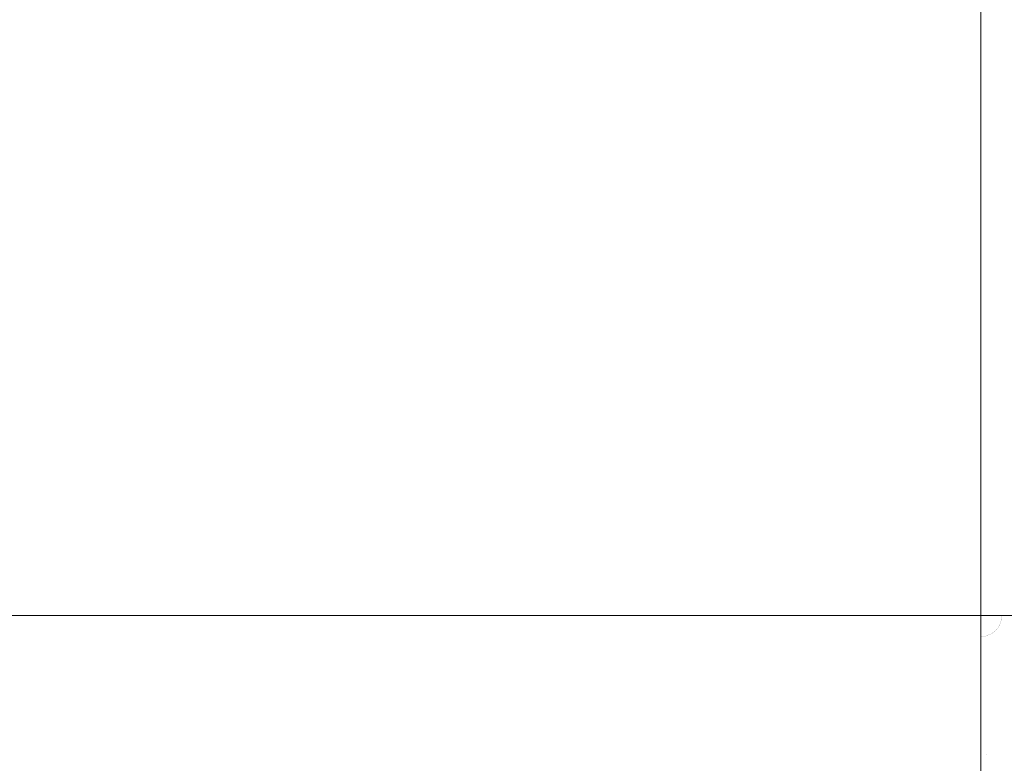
# Model space of a CAD drawing. Header units: centimetres. Extents: x -25.9 to 27.4, y -21.7 to -19.9.
# Tile 169 of 202: x 27.135 to 27.317, y -21.587 to -21.45. Entities that reach past the tile are written whole.
import ezdxf

# ---------------------------------------------------------------- set-up
doc = ezdxf.new("R2010")
doc.units = ezdxf.units.CM
doc.header["$LTSCALE"] = 2.54
doc.layers.add('Lucido design-1', color=7, linetype='Continuous')

# ---------------------------------------------------------------- blocks, each defined once
blk = doc.blocks.new('Gruppo-5-1')
at = {"color": 7, "linetype": 'Continuous', "lineweight": 9}
blk.add_3dface([(-25.78748, -19.96, 876.42138), (-25.78748, -21.56, 876.42138), (27.31252, -21.56, 876.42138), (27.31252, -19.96, 876.42138)], dxfattribs=at)
for points, invisible_edges in [([(27.31252, -19.96, 875.62138), (27.31252, -21.56, 875.62138), (9.61144, -21.18544, 875.62138), (9.61225, -21.17273, 875.62138)], 10), ([(27.31449, -21.56, 876.42134), (27.31449, -19.96, 876.42134), (27.31252, -19.96, 876.42138), (27.31252, -21.56, 876.42138)], 1), ([(27.31449, -19.96, 875.6214), (27.31449, -21.56, 875.6214), (27.31252, -21.56, 875.62138), (27.31252, -19.96, 875.62138)], 1), ([(27.31643, -19.96, 876.42131), (27.31449, -19.96, 876.42134), (27.31449, -21.56, 876.42134), (27.31643, -21.56, 876.42131)], 10), ([(27.31848, -19.96, 875.62156), (27.31848, -21.56, 875.62156), (27.31449, -21.56, 875.6214), (27.31449, -19.96, 875.6214)], 5), ([(27.31643, -21.56, 876.42131), (27.31848, -21.56, 876.42118), (27.31848, -19.96, 876.42118), (27.31643, -19.96, 876.42131)], 10), ([(9.61009, -21.19811, 875.62138), (9.61144, -21.18544, 875.62138), (27.31252, -21.56, 875.62138)], 10), ([(27.31252, -21.56, 875.62138), (9.6082, -21.2107, 875.62138), (9.61009, -21.19811, 875.62138)], 9), ([(27.31252, -21.56, 875.62138), (9.60579, -21.2232, 875.62138), (9.6082, -21.2107, 875.62138)], 9), ([(9.60284, -21.23559, 875.62138), (9.60579, -21.2232, 875.62138), (27.31252, -21.56, 875.62138)], 10), ([(27.31252, -21.56, 875.62138), (9.59937, -21.24785, 875.62138), (9.60284, -21.23559, 875.62138)], 9), ([(9.59538, -21.25994, 875.62138), (9.59937, -21.24785, 875.62138), (27.31252, -21.56, 875.62138)], 10), ([(9.59089, -21.27186, 875.62138), (9.59538, -21.25994, 875.62138), (27.31252, -21.56, 875.62138)], 10), ([(27.31252, -21.56, 875.62138), (9.58589, -21.28357, 875.62138), (9.59089, -21.27186, 875.62138)], 9), ([(9.5804, -21.29506, 875.62138), (9.58589, -21.28357, 875.62138), (27.31252, -21.56, 875.62138)], 10), ([(9.57442, -21.30631, 875.62138), (9.5804, -21.29506, 875.62138), (27.31252, -21.56, 875.62138)], 10), ([(27.31252, -21.56, 875.62138), (9.56798, -21.31729, 875.62138), (9.57442, -21.30631, 875.62138)], 9), ([(9.56107, -21.32799, 875.62138), (9.56798, -21.31729, 875.62138), (27.31252, -21.56, 875.62138)], 10), ([(27.31252, -21.56, 875.62138), (9.55372, -21.33839, 875.62138), (9.56107, -21.32799, 875.62138)], 9), ([(9.54593, -21.34847, 875.62138), (9.55372, -21.33839, 875.62138), (27.31252, -21.56, 875.62138)], 10), ([(9.53772, -21.3582, 875.62138), (9.54593, -21.34847, 875.62138), (27.31252, -21.56, 875.62138)], 10), ([(27.31252, -21.56, 875.62138), (9.52911, -21.36758, 875.62138), (9.53772, -21.3582, 875.62138)], 9), ([(9.5201, -21.37659, 875.62138), (9.52911, -21.36758, 875.62138), (27.31252, -21.56, 875.62138)], 10), ([(27.31252, -21.56, 875.62138), (9.51072, -21.3852, 875.62138), (9.5201, -21.37659, 875.62138)], 9), ([(9.50098, -21.39341, 875.62138), (9.51072, -21.3852, 875.62138), (27.31252, -21.56, 875.62138)], 10), ([(27.31252, -21.56, 875.62138), (9.49091, -21.4012, 875.62138), (9.50098, -21.39341, 875.62138)], 9), ([(9.48051, -21.40855, 875.62138), (9.49091, -21.4012, 875.62138), (27.31252, -21.56, 875.62138)], 10), ([(27.31252, -21.56, 875.62138), (9.46981, -21.41546, 875.62138), (9.48051, -21.40855, 875.62138)], 9), ([(9.45883, -21.4219, 875.62138), (9.46981, -21.41546, 875.62138), (27.31252, -21.56, 875.62138)], 10), ([(27.31252, -21.56, 875.62138), (9.44758, -21.42788, 875.62138), (9.45883, -21.4219, 875.62138)], 9), ([(9.43609, -21.43337, 875.62138), (9.44758, -21.42788, 875.62138), (27.31252, -21.56, 875.62138)], 10), ([(9.42438, -21.43837, 875.62138), (9.43609, -21.43337, 875.62138), (27.31252, -21.56, 875.62138)], 10), ([(27.31252, -21.56, 875.62138), (9.41246, -21.44286, 875.62138), (9.42438, -21.43837, 875.62138)], 9), ([(9.40037, -21.44685, 875.62138), (9.41246, -21.44286, 875.62138), (27.31252, -21.56, 875.62138)], 10), ([(27.31252, -21.56, 875.62138), (9.38811, -21.45032, 875.62138), (9.40037, -21.44685, 875.62138)], 9), ([(9.37572, -21.45327, 875.62138), (9.38811, -21.45032, 875.62138), (27.31252, -21.56, 875.62138)], 10), ([(9.36322, -21.45568, 875.62138), (9.37572, -21.45327, 875.62138), (27.31252, -21.56, 875.62138)], 10), ([(27.31252, -21.56, 875.62138), (9.35062, -21.45757, 875.62138), (9.36322, -21.45568, 875.62138)], 9), ([(9.33796, -21.45892, 875.62138), (9.35062, -21.45757, 875.62138), (27.31252, -21.56, 875.62138)], 10), ([(9.32525, -21.45973, 875.62138), (9.33796, -21.45892, 875.62138), (27.31252, -21.56, 875.62138)], 10), ([(-7.78748, -21.46, 875.62138), (9.31252, -21.46, 875.62138), (27.31252, -21.56, 875.62138), (-25.78748, -21.56, 875.62138)], 10), ([(9.31252, -21.46, 875.62138), (9.32525, -21.45973, 875.62138), (27.31252, -21.56, 875.62138)], 10), ([(27.31252, -21.56392, 876.42131), (27.31252, -21.56, 876.42138), (-25.78748, -21.56, 876.42138), (-25.78748, -21.56392, 876.42131)], 8), ([(-25.78748, -21.56197, 875.6214), (-25.78748, -21.56, 875.62138), (27.31252, -21.56, 875.62138), (27.31252, -21.56197, 875.6214)], 8), ([(27.31449, -21.56, 876.42134), (27.31252, -21.56, 876.42138), (27.31643, -21.56017, 876.42131)], 10), ([(27.31252, -21.56, 876.42138), (27.31642, -21.56034, 876.42131), (27.31643, -21.56017, 876.42131)], 11), ([(27.31252, -21.56, 876.42138), (27.3164, -21.56051, 876.42131), (27.31642, -21.56034, 876.42131)], 11), ([(27.31252, -21.56, 876.42138), (27.31638, -21.56068, 876.42131), (27.3164, -21.56051, 876.42131)], 11), ([(27.31252, -21.56, 876.42138), (27.31634, -21.56085, 876.42131), (27.31638, -21.56068, 876.42131)], 11), ([(27.31252, -21.56, 876.42138), (27.3163, -21.56101, 876.42131), (27.31634, -21.56085, 876.42131)], 11), ([(27.31252, -21.56, 876.42138), (27.31625, -21.56118, 876.42131), (27.3163, -21.56101, 876.42131)], 11), ([(27.31252, -21.56, 876.42138), (27.3162, -21.56134, 876.42131), (27.31625, -21.56118, 876.42131)], 11), ([(27.31252, -21.56, 876.42138), (27.31614, -21.5615, 876.42131), (27.3162, -21.56134, 876.42131)], 11), ([(27.31252, -21.56, 876.42138), (27.31607, -21.56165, 876.42131), (27.31614, -21.5615, 876.42131)], 11), ([(27.31252, -21.56, 876.42138), (27.31599, -21.56181, 876.42131), (27.31607, -21.56165, 876.42131)], 11), ([(27.31252, -21.56, 876.42138), (27.31591, -21.56196, 876.42131), (27.31599, -21.56181, 876.42131)], 11), ([(27.31252, -21.56, 876.42138), (27.31582, -21.5621, 876.42131), (27.31591, -21.56196, 876.42131)], 11), ([(27.31252, -21.56, 876.42138), (27.31573, -21.56225, 876.42131), (27.31582, -21.5621, 876.42131)], 11), ([(27.31252, -21.56, 876.42138), (27.31563, -21.56238, 876.42131), (27.31573, -21.56225, 876.42131)], 11), ([(27.31252, -21.56, 876.42138), (27.31552, -21.56252, 876.42131), (27.31563, -21.56238, 876.42131)], 11), ([(27.31252, -21.56, 876.42138), (27.31541, -21.56265, 876.42131), (27.31552, -21.56252, 876.42131)], 11), ([(27.31252, -21.56, 876.42138), (27.31529, -21.56277, 876.42131), (27.31541, -21.56265, 876.42131)], 11), ([(27.31252, -21.56, 876.42138), (27.31516, -21.56289, 876.42131), (27.31529, -21.56277, 876.42131)], 11), ([(27.31252, -21.56, 876.42138), (27.31504, -21.563, 876.42131), (27.31516, -21.56289, 876.42131)], 11), ([(27.31252, -21.56, 876.42138), (27.3149, -21.56311, 876.42131), (27.31504, -21.563, 876.42131)], 11), ([(27.31252, -21.56, 876.42138), (27.31476, -21.56321, 876.42131), (27.3149, -21.56311, 876.42131)], 11), ([(27.31252, -21.56, 876.42138), (27.31462, -21.5633, 876.42131), (27.31476, -21.56321, 876.42131)], 11), ([(27.31252, -21.56, 876.42138), (27.31448, -21.56339, 876.42131), (27.31462, -21.5633, 876.42131)], 11), ([(27.31252, -21.56, 876.42138), (27.31433, -21.56347, 876.42131), (27.31448, -21.56339, 876.42131)], 11), ([(27.31252, -21.56, 876.42138), (27.31417, -21.56355, 876.42131), (27.31433, -21.56347, 876.42131)], 11), ([(27.31252, -21.56, 876.42138), (27.31402, -21.56362, 876.42131), (27.31417, -21.56355, 876.42131)], 11), ([(27.31252, -21.56, 876.42138), (27.31386, -21.56368, 876.42131), (27.31402, -21.56362, 876.42131)], 11), ([(27.31252, -21.56, 876.42138), (27.3137, -21.56373, 876.42131), (27.31386, -21.56368, 876.42131)], 11), ([(27.31252, -21.56, 876.42138), (27.31353, -21.56378, 876.42131), (27.3137, -21.56373, 876.42131)], 11), ([(27.31252, -21.56, 876.42138), (27.31337, -21.56382, 876.42131), (27.31353, -21.56378, 876.42131)], 11), ([(27.31252, -21.56, 876.42138), (27.3132, -21.56386, 876.42131), (27.31337, -21.56382, 876.42131)], 11), ([(27.31252, -21.56, 876.42138), (27.31303, -21.56388, 876.42131), (27.3132, -21.56386, 876.42131)], 11), ([(27.31252, -21.56, 876.42138), (27.31286, -21.5639, 876.42131), (27.31303, -21.56388, 876.42131)], 11), ([(27.31252, -21.56, 876.42138), (27.31269, -21.56391, 876.42131), (27.31286, -21.5639, 876.42131)], 11), ([(27.31252, -21.56, 876.42138), (27.31252, -21.56392, 876.42131), (27.31269, -21.56391, 876.42131)], 10), ([(27.31449, -21.56, 875.6214), (27.31449, -21.56009, 875.6214), (27.31252, -21.56, 875.62138)], 3), ([(27.31449, -21.56009, 875.6214), (27.31448, -21.56017, 875.6214), (27.31252, -21.56, 875.62138)], 11), ([(27.31448, -21.56017, 875.6214), (27.31447, -21.56026, 875.6214), (27.31252, -21.56, 875.62138)], 11), ([(27.31447, -21.56026, 875.6214), (27.31446, -21.56034, 875.6214), (27.31252, -21.56, 875.62138)], 11), ([(27.31446, -21.56034, 875.6214), (27.31444, -21.56043, 875.6214), (27.31252, -21.56, 875.62138)], 11), ([(27.31444, -21.56043, 875.6214), (27.31442, -21.56051, 875.6214), (27.31252, -21.56, 875.62138)], 11), ([(27.31442, -21.56051, 875.6214), (27.3144, -21.56059, 875.6214), (27.31252, -21.56, 875.62138)], 11), ([(27.3144, -21.56059, 875.6214), (27.31437, -21.56067, 875.6214), (27.31252, -21.56, 875.62138)], 11), ([(27.31437, -21.56067, 875.6214), (27.31434, -21.56075, 875.6214), (27.31252, -21.56, 875.62138)], 11), ([(27.31434, -21.56075, 875.6214), (27.31431, -21.56083, 875.6214), (27.31252, -21.56, 875.62138)], 11), ([(27.31431, -21.56083, 875.6214), (27.31427, -21.56091, 875.6214), (27.31252, -21.56, 875.62138)], 11), ([(27.31427, -21.56091, 875.6214), (27.31423, -21.56099, 875.6214), (27.31252, -21.56, 875.62138)], 11), ([(27.31423, -21.56099, 875.6214), (27.31418, -21.56106, 875.6214), (27.31252, -21.56, 875.62138)], 11), ([(27.31418, -21.56106, 875.6214), (27.31413, -21.56113, 875.6214), (27.31252, -21.56, 875.62138)], 11), ([(27.31413, -21.56113, 875.6214), (27.31408, -21.5612, 875.6214), (27.31252, -21.56, 875.62138)], 11), ([(27.31408, -21.5612, 875.6214), (27.31403, -21.56127, 875.6214), (27.31252, -21.56, 875.62138)], 11), ([(27.31403, -21.56127, 875.6214), (27.31397, -21.56133, 875.6214), (27.31252, -21.56, 875.62138)], 11), ([(27.31397, -21.56133, 875.6214), (27.31391, -21.56139, 875.6214), (27.31252, -21.56, 875.62138)], 11), ([(27.31391, -21.56139, 875.6214), (27.31385, -21.56145, 875.6214), (27.31252, -21.56, 875.62138)], 11), ([(27.31385, -21.56145, 875.6214), (27.31379, -21.56151, 875.6214), (27.31252, -21.56, 875.62138)], 11), ([(27.31379, -21.56151, 875.6214), (27.31372, -21.56156, 875.6214), (27.31252, -21.56, 875.62138)], 11), ([(27.31372, -21.56156, 875.6214), (27.31365, -21.56162, 875.6214), (27.31252, -21.56, 875.62138)], 11), ([(27.31365, -21.56162, 875.6214), (27.31358, -21.56166, 875.6214), (27.31252, -21.56, 875.62138)], 11), ([(27.31358, -21.56166, 875.6214), (27.3135, -21.56171, 875.6214), (27.31252, -21.56, 875.62138)], 11), ([(27.3135, -21.56171, 875.6214), (27.31343, -21.56175, 875.6214), (27.31252, -21.56, 875.62138)], 11), ([(27.31343, -21.56175, 875.6214), (27.31335, -21.56179, 875.6214), (27.31252, -21.56, 875.62138)], 11), ([(27.31335, -21.56179, 875.6214), (27.31327, -21.56182, 875.6214), (27.31252, -21.56, 875.62138)], 11), ([(27.31327, -21.56182, 875.6214), (27.31319, -21.56185, 875.6214), (27.31252, -21.56, 875.62138)], 11), ([(27.31319, -21.56185, 875.6214), (27.31311, -21.56188, 875.6214), (27.31252, -21.56, 875.62138)], 11), ([(27.31311, -21.56188, 875.6214), (27.31303, -21.5619, 875.6214), (27.31252, -21.56, 875.62138)], 11), ([(27.31303, -21.5619, 875.6214), (27.31295, -21.56193, 875.6214), (27.31252, -21.56, 875.62138)], 11), ([(27.31295, -21.56193, 875.6214), (27.31286, -21.56194, 875.6214), (27.31252, -21.56, 875.62138)], 11), ([(27.31286, -21.56194, 875.6214), (27.31278, -21.56196, 875.6214), (27.31252, -21.56, 875.62138)], 11), ([(27.31278, -21.56196, 875.6214), (27.31269, -21.56196, 875.6214), (27.31252, -21.56, 875.62138)], 11), ([(27.31269, -21.56196, 875.6214), (27.3126, -21.56197, 875.6214), (27.31252, -21.56, 875.62138)], 11), ([(27.3126, -21.56197, 875.6214), (27.31252, -21.56197, 875.6214), (27.31252, -21.56, 875.62138)], 9), ([(27.31655, -21.56439, 875.62156), (27.31635, -21.56457, 875.62156), (27.31379, -21.56151, 875.6214), (27.31385, -21.56145, 875.6214)], 15), ([(27.31673, -21.56421, 875.62156), (27.31655, -21.56439, 875.62156), (27.31385, -21.56145, 875.6214), (27.31391, -21.56139, 875.6214)], 15), ([(27.31691, -21.56403, 875.62156), (27.31673, -21.56421, 875.62156), (27.31391, -21.56139, 875.6214), (27.31397, -21.56133, 875.6214)], 15), ([(27.31708, -21.56383, 875.62156), (27.31691, -21.56403, 875.62156), (27.31397, -21.56133, 875.6214), (27.31403, -21.56127, 875.6214)], 15), ([(27.31725, -21.56363, 875.62156), (27.31708, -21.56383, 875.62156), (27.31403, -21.56127, 875.6214), (27.31408, -21.5612, 875.6214)], 15), ([(27.3174, -21.56342, 875.62156), (27.31725, -21.56363, 875.62156), (27.31408, -21.5612, 875.6214), (27.31413, -21.56113, 875.6214)], 15), ([(27.31755, -21.5632, 875.62156), (27.3174, -21.56342, 875.62156), (27.31413, -21.56113, 875.6214), (27.31418, -21.56106, 875.6214)], 15), ([(27.31768, -21.56298, 875.62156), (27.31755, -21.5632, 875.62156), (27.31418, -21.56106, 875.6214), (27.31423, -21.56099, 875.6214)], 15), ([(27.31781, -21.56275, 875.62156), (27.31768, -21.56298, 875.62156), (27.31423, -21.56099, 875.6214), (27.31427, -21.56091, 875.6214)], 15), ([(27.31792, -21.56252, 875.62156), (27.31781, -21.56275, 875.62156), (27.31427, -21.56091, 875.6214), (27.31431, -21.56083, 875.6214)], 15), ([(27.31803, -21.56228, 875.62156), (27.31792, -21.56252, 875.62156), (27.31431, -21.56083, 875.6214), (27.31434, -21.56075, 875.6214)], 15), ([(27.31812, -21.56204, 875.62156), (27.31803, -21.56228, 875.62156), (27.31434, -21.56075, 875.6214), (27.31437, -21.56067, 875.6214)], 15), ([(27.3182, -21.56179, 875.62156), (27.31812, -21.56204, 875.62156), (27.31437, -21.56067, 875.6214), (27.3144, -21.56059, 875.6214)], 15), ([(27.31828, -21.56154, 875.62156), (27.3182, -21.56179, 875.62156), (27.3144, -21.56059, 875.6214), (27.31442, -21.56051, 875.6214)], 15), ([(27.31834, -21.56129, 875.62156), (27.31828, -21.56154, 875.62156), (27.31442, -21.56051, 875.6214), (27.31444, -21.56043, 875.6214)], 15), ([(27.31839, -21.56104, 875.62156), (27.31834, -21.56129, 875.62156), (27.31444, -21.56043, 875.6214), (27.31446, -21.56034, 875.6214)], 15), ([(27.31843, -21.56078, 875.62156), (27.31839, -21.56104, 875.62156), (27.31446, -21.56034, 875.6214), (27.31447, -21.56026, 875.6214)], 15), ([(27.31846, -21.56052, 875.62156), (27.31843, -21.56078, 875.62156), (27.31447, -21.56026, 875.6214), (27.31448, -21.56017, 875.6214)], 15), ([(27.31847, -21.56026, 875.62156), (27.31846, -21.56052, 875.62156), (27.31448, -21.56017, 875.6214), (27.31449, -21.56009, 875.6214)], 15), ([(27.31643, -21.56017, 876.42131), (27.31643, -21.56, 876.42131), (27.31449, -21.56, 876.42134)], 9), ([(27.31848, -21.56, 875.62156), (27.31847, -21.56026, 875.62156), (27.31449, -21.56009, 875.6214), (27.31449, -21.56, 875.6214)], 7), ([(27.31614, -21.5615, 876.42131), (27.31607, -21.56165, 876.42131), (27.31997, -21.56347, 876.42105), (27.32011, -21.56315, 876.42105)], 15), ([(27.3162, -21.56134, 876.42131), (27.31614, -21.5615, 876.42131), (27.32011, -21.56315, 876.42105), (27.32024, -21.56281, 876.42105)], 15), ([(27.31625, -21.56118, 876.42131), (27.3162, -21.56134, 876.42131), (27.32024, -21.56281, 876.42105), (27.32036, -21.56247, 876.42105)], 15), ([(27.3163, -21.56101, 876.42131), (27.31625, -21.56118, 876.42131), (27.32036, -21.56247, 876.42105), (27.32046, -21.56213, 876.42105)], 15), ([(27.31634, -21.56085, 876.42131), (27.3163, -21.56101, 876.42131), (27.32046, -21.56213, 876.42105), (27.32054, -21.56178, 876.42105)], 15), ([(27.31638, -21.56068, 876.42131), (27.31634, -21.56085, 876.42131), (27.32054, -21.56178, 876.42105), (27.32061, -21.56143, 876.42105)], 15), ([(27.3164, -21.56051, 876.42131), (27.31638, -21.56068, 876.42131), (27.32061, -21.56143, 876.42105), (27.32067, -21.56107, 876.42105)], 15), ([(27.31642, -21.56034, 876.42131), (27.3164, -21.56051, 876.42131), (27.32067, -21.56107, 876.42105), (27.32071, -21.56072, 876.42105)], 15), ([(27.31643, -21.56017, 876.42131), (27.31642, -21.56034, 876.42131), (27.32071, -21.56072, 876.42105), (27.32073, -21.56036, 876.42105)], 15), ([(27.31848, -21.56, 876.42118), (27.31643, -21.56, 876.42131), (27.31643, -21.56017, 876.42131), (27.32073, -21.56036, 876.42105)], 14), ([(27.31252, -21.56197, 875.6214), (27.31252, -21.56436, 875.6215), (-25.78748, -21.56436, 875.6215), (-25.78748, -21.56197, 875.6214)], 10), ([(27.31252, -21.56436, 875.6215), (27.31252, -21.56197, 875.6214), (27.3126, -21.56197, 875.6214), (27.31278, -21.56595, 875.62156)], 14), ([(27.31304, -21.56594, 875.62156), (27.31278, -21.56595, 875.62156), (27.3126, -21.56197, 875.6214), (27.31269, -21.56196, 875.6214)], 15), ([(27.3133, -21.56591, 875.62156), (27.31304, -21.56594, 875.62156), (27.31269, -21.56196, 875.6214), (27.31278, -21.56196, 875.6214)], 15), ([(27.31355, -21.56587, 875.62156), (27.3133, -21.56591, 875.62156), (27.31278, -21.56196, 875.6214), (27.31286, -21.56194, 875.6214)], 15), ([(27.31381, -21.56582, 875.62156), (27.31355, -21.56587, 875.62156), (27.31286, -21.56194, 875.6214), (27.31295, -21.56193, 875.6214)], 15), ([(27.31406, -21.56576, 875.62156), (27.31381, -21.56582, 875.62156), (27.31295, -21.56193, 875.6214), (27.31303, -21.5619, 875.6214)], 15), ([(27.31431, -21.56568, 875.62156), (27.31406, -21.56576, 875.62156), (27.31303, -21.5619, 875.6214), (27.31311, -21.56188, 875.6214)], 15), ([(27.31456, -21.5656, 875.62156), (27.31431, -21.56568, 875.62156), (27.31311, -21.56188, 875.6214), (27.31319, -21.56185, 875.6214)], 15), ([(27.3148, -21.56551, 875.62156), (27.31456, -21.5656, 875.62156), (27.31319, -21.56185, 875.6214), (27.31327, -21.56182, 875.6214)], 15), ([(27.31504, -21.5654, 875.62156), (27.3148, -21.56551, 875.62156), (27.31327, -21.56182, 875.6214), (27.31335, -21.56179, 875.6214)], 15), ([(27.31527, -21.56529, 875.62156), (27.31504, -21.5654, 875.62156), (27.31335, -21.56179, 875.6214), (27.31343, -21.56175, 875.6214)], 15), ([(27.3155, -21.56516, 875.62156), (27.31527, -21.56529, 875.62156), (27.31343, -21.56175, 875.6214), (27.3135, -21.56171, 875.6214)], 15), ([(27.31572, -21.56503, 875.62156), (27.3155, -21.56516, 875.62156), (27.3135, -21.56171, 875.6214), (27.31358, -21.56166, 875.6214)], 15), ([(27.31594, -21.56488, 875.62156), (27.31572, -21.56503, 875.62156), (27.31358, -21.56166, 875.6214), (27.31365, -21.56162, 875.6214)], 15), ([(27.31615, -21.56473, 875.62156), (27.31594, -21.56488, 875.62156), (27.31365, -21.56162, 875.6214), (27.31372, -21.56156, 875.6214)], 15), ([(27.31635, -21.56457, 875.62156), (27.31615, -21.56473, 875.62156), (27.31372, -21.56156, 875.6214), (27.31379, -21.56151, 875.6214)], 15), ([(27.31462, -21.5633, 876.42131), (27.31448, -21.56339, 876.42131), (27.31663, -21.56712, 876.42105), (27.31694, -21.56693, 876.42105)], 15), ([(27.31476, -21.56321, 876.42131), (27.31462, -21.5633, 876.42131), (27.31694, -21.56693, 876.42105), (27.31723, -21.56673, 876.42105)], 15), ([(27.3149, -21.56311, 876.42131), (27.31476, -21.56321, 876.42131), (27.31723, -21.56673, 876.42105), (27.31752, -21.56652, 876.42105)], 15), ([(27.31504, -21.563, 876.42131), (27.3149, -21.56311, 876.42131), (27.31752, -21.56652, 876.42105), (27.3178, -21.5663, 876.42105)], 15), ([(27.31516, -21.56289, 876.42131), (27.31504, -21.563, 876.42131), (27.3178, -21.5663, 876.42105), (27.31807, -21.56606, 876.42105)], 15), ([(27.31529, -21.56277, 876.42131), (27.31516, -21.56289, 876.42131), (27.31807, -21.56606, 876.42105), (27.31833, -21.56581, 876.42105)], 15), ([(27.31541, -21.56265, 876.42131), (27.31529, -21.56277, 876.42131), (27.31833, -21.56581, 876.42105), (27.31858, -21.56555, 876.42105)], 15), ([(27.31552, -21.56252, 876.42131), (27.31541, -21.56265, 876.42131), (27.31858, -21.56555, 876.42105), (27.31882, -21.56528, 876.42105)], 15), ([(27.31563, -21.56238, 876.42131), (27.31552, -21.56252, 876.42131), (27.31882, -21.56528, 876.42105), (27.31904, -21.565, 876.42105)], 15), ([(27.31573, -21.56225, 876.42131), (27.31563, -21.56238, 876.42131), (27.31904, -21.565, 876.42105), (27.31925, -21.56471, 876.42105)], 15), ([(27.31582, -21.5621, 876.42131), (27.31573, -21.56225, 876.42131), (27.31925, -21.56471, 876.42105), (27.31945, -21.56442, 876.42105)], 15), ([(27.31591, -21.56196, 876.42131), (27.31582, -21.5621, 876.42131), (27.31945, -21.56442, 876.42105), (27.31964, -21.56411, 876.42105)], 15), ([(27.31599, -21.56181, 876.42131), (27.31591, -21.56196, 876.42131), (27.31964, -21.56411, 876.42105), (27.31981, -21.5638, 876.42105)], 15), ([(27.31607, -21.56165, 876.42131), (27.31599, -21.56181, 876.42131), (27.31981, -21.5638, 876.42105), (27.31997, -21.56347, 876.42105)], 15), ([(-25.78748, -21.56392, 876.42131), (-25.78748, -21.56424, 876.42129), (27.31252, -21.56424, 876.42129), (27.31252, -21.56392, 876.42131)], 10), ([(27.31252, -21.56822, 876.42105), (27.31252, -21.56424, 876.42129), (-25.78748, -21.56424, 876.42129), (-25.78748, -21.56822, 876.42105)], 10), ([(-25.78748, -21.56596, 875.62156), (-25.78748, -21.56436, 875.6215), (27.31252, -21.56436, 875.6215), (27.31252, -21.56596, 875.62156)], 10), ([(27.31269, -21.56391, 876.42131), (27.31252, -21.56392, 876.42131), (27.31252, -21.56424, 876.42129)], 9), ([(27.31252, -21.56424, 876.42129), (27.31252, -21.56822, 876.42105), (27.31288, -21.56821, 876.42105), (27.31269, -21.56391, 876.42131)], 14), ([(27.31278, -21.56595, 875.62156), (27.31252, -21.56596, 875.62156), (27.31252, -21.56436, 875.6215)], 9), ([(27.31286, -21.5639, 876.42131), (27.31269, -21.56391, 876.42131), (27.31288, -21.56821, 876.42105), (27.31324, -21.56819, 876.42105)], 15), ([(27.31303, -21.56388, 876.42131), (27.31286, -21.5639, 876.42131), (27.31324, -21.56819, 876.42105), (27.31359, -21.56815, 876.42105)], 15), ([(27.3132, -21.56386, 876.42131), (27.31303, -21.56388, 876.42131), (27.31359, -21.56815, 876.42105), (27.31395, -21.56809, 876.42105)], 15), ([(27.31337, -21.56382, 876.42131), (27.3132, -21.56386, 876.42131), (27.31395, -21.56809, 876.42105), (27.3143, -21.56802, 876.42105)], 15), ([(27.31353, -21.56378, 876.42131), (27.31337, -21.56382, 876.42131), (27.3143, -21.56802, 876.42105), (27.31465, -21.56794, 876.42105)], 15), ([(27.3137, -21.56373, 876.42131), (27.31353, -21.56378, 876.42131), (27.31465, -21.56794, 876.42105), (27.31499, -21.56784, 876.42105)], 15), ([(27.31386, -21.56368, 876.42131), (27.3137, -21.56373, 876.42131), (27.31499, -21.56784, 876.42105), (27.31533, -21.56772, 876.42105)], 15), ([(27.31402, -21.56362, 876.42131), (27.31386, -21.56368, 876.42131), (27.31533, -21.56772, 876.42105), (27.31566, -21.56759, 876.42105)], 15), ([(27.31417, -21.56355, 876.42131), (27.31402, -21.56362, 876.42131), (27.31566, -21.56759, 876.42105), (27.31599, -21.56745, 876.42105)], 15), ([(27.31433, -21.56347, 876.42131), (27.31417, -21.56355, 876.42131), (27.31599, -21.56745, 876.42105), (27.31631, -21.56729, 876.42105)], 15), ([(27.31448, -21.56339, 876.42131), (27.31433, -21.56347, 876.42131), (27.31631, -21.56729, 876.42105), (27.31663, -21.56712, 876.42105)], 15), ([(27.31786, -21.56839, 875.62188), (27.31749, -21.56861, 875.62188), (27.3155, -21.56516, 875.62156), (27.31572, -21.56503, 875.62156)], 15), ([(27.31822, -21.56815, 875.62188), (27.31786, -21.56839, 875.62188), (27.31572, -21.56503, 875.62156), (27.31594, -21.56488, 875.62156)], 15), ([(27.31857, -21.56789, 875.62188), (27.31822, -21.56815, 875.62188), (27.31594, -21.56488, 875.62156), (27.31615, -21.56473, 875.62156)], 15), ([(27.31891, -21.56762, 875.62188), (27.31857, -21.56789, 875.62188), (27.31615, -21.56473, 875.62156), (27.31635, -21.56457, 875.62156)], 15), ([(27.31924, -21.56733, 875.62188), (27.31891, -21.56762, 875.62188), (27.31635, -21.56457, 875.62156), (27.31655, -21.56439, 875.62156)], 15), ([(27.31955, -21.56703, 875.62188), (27.31924, -21.56733, 875.62188), (27.31655, -21.56439, 875.62156), (27.31673, -21.56421, 875.62156)], 15), ([(27.31985, -21.56672, 875.62188), (27.31955, -21.56703, 875.62188), (27.31673, -21.56421, 875.62156), (27.31691, -21.56403, 875.62156)], 15), ([(27.31252, -21.56596, 875.62156), (27.31252, -21.56871, 875.62178), (-25.78748, -21.56871, 875.62178), (-25.78748, -21.56596, 875.62156)], 10), ([(27.31252, -21.56871, 875.62178), (27.31252, -21.56596, 875.62156), (27.31278, -21.56595, 875.62156), (27.31295, -21.56994, 875.62188)], 14), ([(27.31339, -21.56991, 875.62188), (27.31295, -21.56994, 875.62188), (27.31278, -21.56595, 875.62156), (27.31304, -21.56594, 875.62156)], 15), ([(27.31382, -21.56986, 875.62188), (27.31339, -21.56991, 875.62188), (27.31304, -21.56594, 875.62156), (27.3133, -21.56591, 875.62156)], 15), ([(27.31425, -21.56979, 875.62188), (27.31382, -21.56986, 875.62188), (27.3133, -21.56591, 875.62156), (27.31355, -21.56587, 875.62156)], 15), ([(27.31467, -21.56971, 875.62188), (27.31425, -21.56979, 875.62188), (27.31355, -21.56587, 875.62156), (27.31381, -21.56582, 875.62156)], 15), ([(27.31509, -21.56961, 875.62188), (27.31467, -21.56971, 875.62188), (27.31381, -21.56582, 875.62156), (27.31406, -21.56576, 875.62156)], 15), ([(27.31551, -21.56948, 875.62188), (27.31509, -21.56961, 875.62188), (27.31406, -21.56576, 875.62156), (27.31431, -21.56568, 875.62156)], 15), ([(27.31592, -21.56935, 875.62188), (27.31551, -21.56948, 875.62188), (27.31431, -21.56568, 875.62156), (27.31456, -21.5656, 875.62156)], 15), ([(27.31632, -21.56919, 875.62188), (27.31592, -21.56935, 875.62188), (27.31456, -21.5656, 875.62156), (27.3148, -21.56551, 875.62156)], 15), ([(27.31672, -21.56901, 875.62188), (27.31632, -21.56919, 875.62188), (27.3148, -21.56551, 875.62156), (27.31504, -21.5654, 875.62156)], 15), ([(27.31711, -21.56882, 875.62188), (27.31672, -21.56901, 875.62188), (27.31504, -21.5654, 875.62156), (27.31527, -21.56529, 875.62156)], 15), ([(27.31749, -21.56861, 875.62188), (27.31711, -21.56882, 875.62188), (27.31527, -21.56529, 875.62156), (27.3155, -21.56516, 875.62156)], 15), ([(27.31694, -21.56693, 876.42105), (27.31663, -21.56712, 876.42105), (27.31877, -21.57083, 876.4206), (27.31924, -21.57055, 876.4206)], 15), ([(-25.78748, -21.56822, 876.42105), (-25.78748, -21.56848, 876.42102), (27.31252, -21.56848, 876.42102), (27.31252, -21.56822, 876.42105)], 10), ([(27.31252, -21.57251, 876.4206), (27.31252, -21.56848, 876.42102), (-25.78748, -21.56848, 876.42102), (-25.78748, -21.57251, 876.4206)], 10), ([(-25.78748, -21.56995, 875.62188), (-25.78748, -21.56871, 875.62178), (27.31252, -21.56871, 875.62178), (27.31252, -21.56995, 875.62188)], 10), ([(27.31288, -21.56821, 876.42105), (27.31252, -21.56822, 876.42105), (27.31252, -21.56848, 876.42102)], 9), ([(27.31252, -21.56848, 876.42102), (27.31252, -21.57251, 876.4206), (27.31306, -21.5725, 876.4206), (27.31288, -21.56821, 876.42105)], 14), ([(27.31295, -21.56994, 875.62188), (27.31252, -21.56995, 875.62188), (27.31252, -21.56871, 875.62178)], 9), ([(27.31324, -21.56819, 876.42105), (27.31288, -21.56821, 876.42105), (27.31306, -21.5725, 876.4206), (27.31361, -21.57246, 876.4206)], 15), ([(27.31359, -21.56815, 876.42105), (27.31324, -21.56819, 876.42105), (27.31361, -21.57246, 876.4206), (27.31415, -21.5724, 876.4206)], 15), ([(27.31395, -21.56809, 876.42105), (27.31359, -21.56815, 876.42105), (27.31415, -21.5724, 876.4206), (27.31469, -21.57232, 876.4206)], 15), ([(27.3143, -21.56802, 876.42105), (27.31395, -21.56809, 876.42105), (27.31469, -21.57232, 876.4206), (27.31523, -21.57221, 876.4206)], 15), ([(27.31465, -21.56794, 876.42105), (27.3143, -21.56802, 876.42105), (27.31523, -21.57221, 876.4206), (27.31576, -21.57208, 876.4206)], 15), ([(27.31499, -21.56784, 876.42105), (27.31465, -21.56794, 876.42105), (27.31576, -21.57208, 876.4206), (27.31628, -21.57193, 876.4206)], 15), ([(27.31533, -21.56772, 876.42105), (27.31499, -21.56784, 876.42105), (27.31628, -21.57193, 876.4206), (27.3168, -21.57175, 876.4206)], 15), ([(27.31566, -21.56759, 876.42105), (27.31533, -21.56772, 876.42105), (27.3168, -21.57175, 876.4206), (27.31731, -21.57156, 876.4206)], 15), ([(27.31599, -21.56745, 876.42105), (27.31566, -21.56759, 876.42105), (27.31731, -21.57156, 876.4206), (27.31781, -21.57134, 876.4206)], 15), ([(27.31631, -21.56729, 876.42105), (27.31599, -21.56745, 876.42105), (27.31781, -21.57134, 876.4206), (27.31829, -21.5711, 876.4206)], 15), ([(27.31663, -21.56712, 876.42105), (27.31631, -21.56729, 876.42105), (27.31829, -21.5711, 876.4206), (27.31877, -21.57083, 876.4206)], 15), ([(27.31252, -21.56995, 875.62188), (27.31252, -21.57305, 875.62225), (-25.78748, -21.57305, 875.62225), (-25.78748, -21.56995, 875.62188)], 10), ([(27.31252, -21.57305, 875.62225), (27.31252, -21.56995, 875.62188), (27.31295, -21.56994, 875.62188), (27.31313, -21.57391, 875.62236)], 14), ([(27.31373, -21.57387, 875.62236), (27.31313, -21.57391, 875.62236), (27.31295, -21.56994, 875.62188), (27.31339, -21.56991, 875.62188)], 15), ([(27.31434, -21.5738, 875.62236), (27.31373, -21.57387, 875.62236), (27.31339, -21.56991, 875.62188), (27.31382, -21.56986, 875.62188)], 15), ([(27.31494, -21.57371, 875.62236), (27.31434, -21.5738, 875.62236), (27.31382, -21.56986, 875.62188), (27.31425, -21.56979, 875.62188)], 15), ([(27.31553, -21.57359, 875.62236), (27.31494, -21.57371, 875.62236), (27.31425, -21.56979, 875.62188), (27.31467, -21.56971, 875.62188)], 15), ([(27.31612, -21.57345, 875.62236), (27.31553, -21.57359, 875.62236), (27.31467, -21.56971, 875.62188), (27.31509, -21.56961, 875.62188)], 15), ([(27.3167, -21.57328, 875.62236), (27.31612, -21.57345, 875.62236), (27.31509, -21.56961, 875.62188), (27.31551, -21.56948, 875.62188)], 15), ([(27.31728, -21.57308, 875.62236), (27.3167, -21.57328, 875.62236), (27.31551, -21.56948, 875.62188), (27.31592, -21.56935, 875.62188)], 15), ([(27.31785, -21.57286, 875.62236), (27.31728, -21.57308, 875.62236), (27.31592, -21.56935, 875.62188), (27.31632, -21.56919, 875.62188)], 15), ([(27.3184, -21.57262, 875.62236), (27.31785, -21.57286, 875.62236), (27.31632, -21.56919, 875.62188), (27.31672, -21.56901, 875.62188)], 15), ([(27.31895, -21.57235, 875.62236), (27.3184, -21.57262, 875.62236), (27.31672, -21.56901, 875.62188), (27.31711, -21.56882, 875.62188)], 15), ([(27.31415, -21.5724, 876.4206), (27.31361, -21.57246, 876.4206), (27.31398, -21.5767, 876.41997), (27.31471, -21.57662, 876.41997)], 15), ([(27.31469, -21.57232, 876.4206), (27.31415, -21.5724, 876.4206), (27.31471, -21.57662, 876.41997), (27.31543, -21.57651, 876.41997)], 15), ([(27.31523, -21.57221, 876.4206), (27.31469, -21.57232, 876.4206), (27.31543, -21.57651, 876.41997), (27.31615, -21.57637, 876.41997)], 15), ([(27.31576, -21.57208, 876.4206), (27.31523, -21.57221, 876.4206), (27.31615, -21.57637, 876.41997), (27.31686, -21.5762, 876.41997)], 15), ([(27.31628, -21.57193, 876.4206), (27.31576, -21.57208, 876.4206), (27.31686, -21.5762, 876.41997), (27.31756, -21.57599, 876.41997)], 15), ([(27.3168, -21.57175, 876.4206), (27.31628, -21.57193, 876.4206), (27.31756, -21.57599, 876.41997), (27.31825, -21.57576, 876.41997)], 15), ([(27.31731, -21.57156, 876.4206), (27.3168, -21.57175, 876.4206), (27.31825, -21.57576, 876.41997), (27.31894, -21.57549, 876.41997)], 15), ([(-25.78748, -21.57251, 876.4206), (-25.78748, -21.5727, 876.42057), (27.31252, -21.5727, 876.42057), (27.31252, -21.57251, 876.4206)], 10), ([(27.31252, -21.57677, 876.41997), (27.31252, -21.5727, 876.42057), (-25.78748, -21.5727, 876.42057), (-25.78748, -21.57677, 876.41997)], 10), ([(-25.78748, -21.57392, 875.62236), (-25.78748, -21.57305, 875.62225), (27.31252, -21.57305, 875.62225), (27.31252, -21.57392, 875.62236)], 10), ([(27.31252, -21.57392, 875.62236), (27.31252, -21.57736, 875.62291), (-25.78748, -21.57736, 875.62291), (-25.78748, -21.57392, 875.62236)], 10), ([(27.31306, -21.5725, 876.4206), (27.31252, -21.57251, 876.4206), (27.31252, -21.5727, 876.42057)], 9), ([(27.31252, -21.5727, 876.42057), (27.31252, -21.57677, 876.41997), (27.31325, -21.57675, 876.41997), (27.31306, -21.5725, 876.4206)], 14), ([(27.31313, -21.57391, 875.62236), (27.31252, -21.57392, 875.62236), (27.31252, -21.57305, 875.62225)], 9), ([(27.31252, -21.57736, 875.62291), (27.31252, -21.57392, 875.62236), (27.31313, -21.57391, 875.62236), (27.3133, -21.57786, 875.62299)], 14), ([(27.31361, -21.57246, 876.4206), (27.31306, -21.5725, 876.4206), (27.31325, -21.57675, 876.41997), (27.31398, -21.5767, 876.41997)], 15), ([(27.31408, -21.57781, 875.62299), (27.3133, -21.57786, 875.62299), (27.31313, -21.57391, 875.62236), (27.31373, -21.57387, 875.62236)], 15), ([(27.31485, -21.57772, 875.62299), (27.31408, -21.57781, 875.62299), (27.31373, -21.57387, 875.62236), (27.31434, -21.5738, 875.62236)], 15), ([(27.31562, -21.5776, 875.62299), (27.31485, -21.57772, 875.62299), (27.31434, -21.5738, 875.62236), (27.31494, -21.57371, 875.62236)], 15), ([(27.31639, -21.57745, 875.62299), (27.31562, -21.5776, 875.62299), (27.31494, -21.57371, 875.62236), (27.31553, -21.57359, 875.62236)], 15), ([(27.31715, -21.57727, 875.62299), (27.31639, -21.57745, 875.62299), (27.31553, -21.57359, 875.62236), (27.31612, -21.57345, 875.62236)], 15), ([(27.31789, -21.57705, 875.62299), (27.31715, -21.57727, 875.62299), (27.31612, -21.57345, 875.62236), (27.3167, -21.57328, 875.62236)], 15), ([(27.31863, -21.5768, 875.62299), (27.31789, -21.57705, 875.62299), (27.3167, -21.57328, 875.62236), (27.31728, -21.57308, 875.62236)], 15), ([(27.31756, -21.57599, 876.41997), (27.31686, -21.5762, 876.41997), (27.31795, -21.58027, 876.41916), (27.31883, -21.58002, 876.41916)], 15), ([(-25.78748, -21.57677, 876.41997), (-25.78748, -21.5769, 876.41994), (27.31252, -21.5769, 876.41994), (27.31252, -21.57677, 876.41997)], 10), ([(27.31252, -21.58099, 876.41916), (27.31252, -21.5769, 876.41994), (-25.78748, -21.5769, 876.41994), (-25.78748, -21.58099, 876.41916)], 10), ([(-25.78748, -21.57788, 875.62299), (-25.78748, -21.57736, 875.62291), (27.31252, -21.57736, 875.62291), (27.31252, -21.57788, 875.62299)], 10), ([(27.31252, -21.57788, 875.62299), (27.31252, -21.58164, 875.62376), (-25.78748, -21.58164, 875.62376), (-25.78748, -21.57788, 875.62299)], 10), ([(27.31325, -21.57675, 876.41997), (27.31252, -21.57677, 876.41997), (27.31252, -21.5769, 876.41994)], 9), ([(27.31252, -21.5769, 876.41994), (27.31252, -21.58099, 876.41916), (27.31343, -21.58097, 876.41916), (27.31325, -21.57675, 876.41997)], 14), ([(27.3133, -21.57786, 875.62299), (27.31252, -21.57788, 875.62299), (27.31252, -21.57736, 875.62291)], 9), ([(27.31252, -21.58164, 875.62376), (27.31252, -21.57788, 875.62299), (27.3133, -21.57786, 875.62299), (27.31347, -21.58179, 875.62379)], 14), ([(27.31398, -21.5767, 876.41997), (27.31325, -21.57675, 876.41997), (27.31343, -21.58097, 876.41916), (27.31435, -21.58091, 876.41916)], 15), ([(27.31442, -21.58173, 875.62379), (27.31347, -21.58179, 875.62379), (27.3133, -21.57786, 875.62299), (27.31408, -21.57781, 875.62299)], 15), ([(27.31471, -21.57662, 876.41997), (27.31398, -21.5767, 876.41997), (27.31435, -21.58091, 876.41916), (27.31526, -21.58081, 876.41916)], 15), ([(27.31537, -21.58162, 875.62379), (27.31442, -21.58173, 875.62379), (27.31408, -21.57781, 875.62299), (27.31485, -21.57772, 875.62299)], 15), ([(27.31543, -21.57651, 876.41997), (27.31471, -21.57662, 876.41997), (27.31526, -21.58081, 876.41916), (27.31616, -21.58067, 876.41916)], 15), ([(27.31631, -21.58148, 875.62379), (27.31537, -21.58162, 875.62379), (27.31485, -21.57772, 875.62299), (27.31562, -21.5776, 875.62299)], 15), ([(27.31615, -21.57637, 876.41997), (27.31543, -21.57651, 876.41997), (27.31616, -21.58067, 876.41916), (27.31706, -21.58049, 876.41916)], 15), ([(27.31724, -21.58129, 875.62379), (27.31631, -21.58148, 875.62379), (27.31562, -21.5776, 875.62299), (27.31639, -21.57745, 875.62299)], 15), ([(27.31686, -21.5762, 876.41997), (27.31615, -21.57637, 876.41997), (27.31706, -21.58049, 876.41916), (27.31795, -21.58027, 876.41916)], 15), ([(27.31816, -21.58107, 875.62379), (27.31724, -21.58129, 875.62379), (27.31639, -21.57745, 875.62299), (27.31715, -21.57727, 875.62299)], 15), ([(-25.78748, -21.58099, 876.41916), (-25.78748, -21.58107, 876.41914), (27.31252, -21.58107, 876.41914), (27.31252, -21.58099, 876.41916)], 10), ([(27.31252, -21.58516, 876.41817), (27.31252, -21.58107, 876.41914), (-25.78748, -21.58107, 876.41914), (-25.78748, -21.58516, 876.41817)], 10), ([(27.31343, -21.58097, 876.41916), (27.31252, -21.58099, 876.41916), (27.31252, -21.58107, 876.41914)], 9), ([(27.31252, -21.58107, 876.41914), (27.31252, -21.58516, 876.41817), (27.31362, -21.58514, 876.41817), (27.31343, -21.58097, 876.41916)], 14), ([(27.31435, -21.58091, 876.41916), (27.31343, -21.58097, 876.41916), (27.31362, -21.58514, 876.41817), (27.31471, -21.58507, 876.41817)], 15), ([(27.31526, -21.58081, 876.41916), (27.31435, -21.58091, 876.41916), (27.31471, -21.58507, 876.41817), (27.3158, -21.58495, 876.41817)], 15), ([(27.31616, -21.58067, 876.41916), (27.31526, -21.58081, 876.41916), (27.3158, -21.58495, 876.41817), (27.31689, -21.58478, 876.41817)], 15), ([(27.31698, -21.58532, 875.62475), (27.31588, -21.58549, 875.62475), (27.31537, -21.58162, 875.62379), (27.31631, -21.58148, 875.62379)], 15), ([(27.31706, -21.58049, 876.41916), (27.31616, -21.58067, 876.41916), (27.31689, -21.58478, 876.41817), (27.31797, -21.58457, 876.41817)], 15), ([(27.31808, -21.5851, 875.62475), (27.31698, -21.58532, 875.62475), (27.31631, -21.58148, 875.62379), (27.31724, -21.58129, 875.62379)], 15), ([(-25.78748, -21.58181, 875.62379), (-25.78748, -21.58164, 875.62376), (27.31252, -21.58164, 875.62376), (27.31252, -21.58181, 875.62379)], 10), ([(-25.78748, -21.58571, 875.62475), (-25.78748, -21.58181, 875.62379), (27.31252, -21.58181, 875.62379), (27.31252, -21.58571, 875.62475)], 10), ([(27.31347, -21.58179, 875.62379), (27.31252, -21.58181, 875.62379), (27.31252, -21.58164, 875.62376)], 9), ([(27.31364, -21.58569, 875.62475), (27.31252, -21.58571, 875.62475), (27.31252, -21.58181, 875.62379), (27.31347, -21.58179, 875.62379)], 13), ([(27.31476, -21.58562, 875.62475), (27.31364, -21.58569, 875.62475), (27.31347, -21.58179, 875.62379), (27.31442, -21.58173, 875.62379)], 15), ([(27.31588, -21.58549, 875.62475), (27.31476, -21.58562, 875.62475), (27.31442, -21.58173, 875.62379), (27.31537, -21.58162, 875.62379)], 15), ([(27.31362, -21.58514, 876.41817), (27.31252, -21.58516, 876.41817), (27.31252, -21.5852, 876.41816)], 9), ([(27.31252, -21.5852, 876.41816), (27.31252, -21.58929, 876.417), (27.3138, -21.58926, 876.417), (27.31362, -21.58514, 876.41817)], 14), ([(27.31471, -21.58507, 876.41817), (27.31362, -21.58514, 876.41817), (27.3138, -21.58926, 876.417), (27.31507, -21.58918, 876.417)], 15), ([(27.3158, -21.58495, 876.41817), (27.31471, -21.58507, 876.41817), (27.31507, -21.58918, 876.417), (27.31634, -21.58904, 876.417)], 15), ([(27.31689, -21.58478, 876.41817), (27.3158, -21.58495, 876.41817), (27.31634, -21.58904, 876.417), (27.3176, -21.58884, 876.417)], 15), ([(-25.78748, -21.58928, 876.417), (27.31252, -21.58928, 876.417), (27.31252, -21.5852, 876.41816), (-25.78748, -21.5852, 876.41816)], 5), ([(27.31252, -21.58571, 875.62475), (27.31252, -21.58588, 875.62479), (-25.78748, -21.58588, 875.62479), (-25.78748, -21.58571, 875.62475)], 10), ([(-25.78748, -21.58958, 875.62586), (-25.78748, -21.58588, 875.62479), (27.31252, -21.58588, 875.62479), (27.31252, -21.58958, 875.62586)], 10), ([(27.31364, -21.58569, 875.62475), (27.31381, -21.58955, 875.62586), (27.31252, -21.58958, 875.62586), (27.31252, -21.58588, 875.62479)], 11), ([(27.31252, -21.58588, 875.62479), (27.31252, -21.58571, 875.62475), (27.31364, -21.58569, 875.62475)], 10), ([(27.3151, -21.58947, 875.62586), (27.31381, -21.58955, 875.62586), (27.31364, -21.58569, 875.62475), (27.31476, -21.58562, 875.62475)], 15), ([(27.31638, -21.58933, 875.62586), (27.3151, -21.58947, 875.62586), (27.31476, -21.58562, 875.62475), (27.31588, -21.58549, 875.62475)], 15), ([(27.31766, -21.58913, 875.62586), (27.31638, -21.58933, 875.62586), (27.31588, -21.58549, 875.62475), (27.31698, -21.58532, 875.62475)], 15)]:
    blk.add_3dface(points, dxfattribs=dict(at, invisible_edges=invisible_edges))

msp = doc.modelspace()

# ---------------------------------------------------------------- block references
at = {"layer": 'Lucido design-1', "color": 7}
msp.add_blockref('Gruppo-5-1', (0, 0), dxfattribs=at)

doc.saveas('drawing.dxf')
